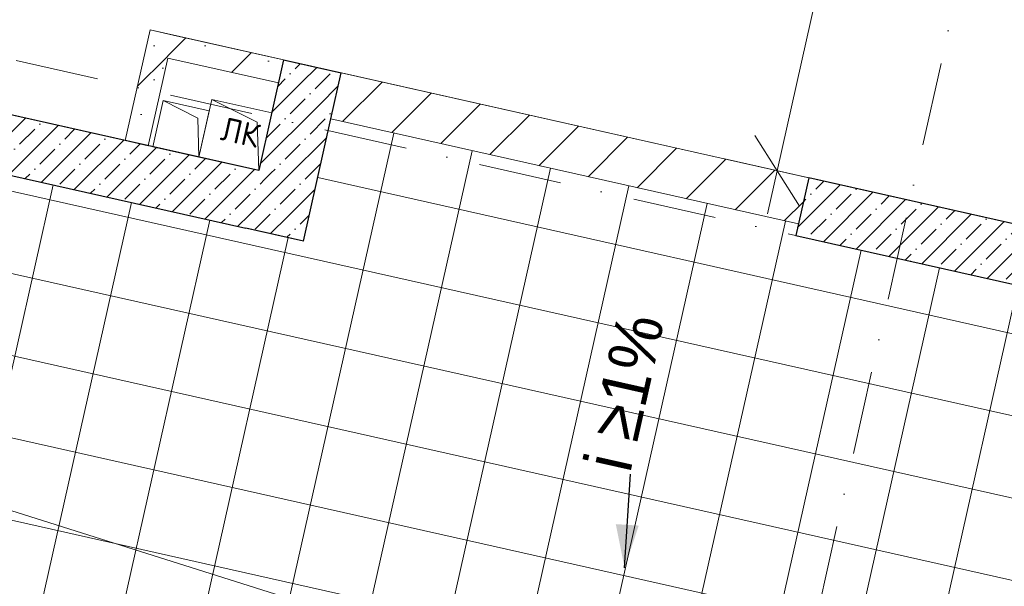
# Model space of a CAD drawing. Header units: millimetres. Extents: x -7218036 to -6934485, y 6013857 to 6210136.
# Tile 188 of 214: x -7152290 to -7148119, y 6134822 to 6137222. Entities that reach past the tile are written whole.
import ezdxf
from ezdxf.enums import TextEntityAlignment as Align

# ---------------------------------------------------------------- set-up
doc = ezdxf.new("R2010")
doc.units = ezdxf.units.MM
doc.header["$MEASUREMENT"] = 0
doc.linetypes.add('Штрихпунктирная', pattern=[670.277762, 352.777767, -176.388884, 0, -141.111112])
for name, color, linetype in [('S - автостоянка.АР', 7, 'Continuous'), ('АР-Стены_внешние_.АР', 7, 'Continuous'), ('АР-Стены_внутренние_пилоны.АР', 7, 'Continuous'), ('АР-Стены_Перегородки_шахты_.АР', 7, 'Continuous'), ('АР-Чертеж-Оси_Осевые размеры.АР', 7, 'Continuous'), ('АР-Чертеж-Размеры.АР', 7, 'Continuous'), ('ИОС-Шахты и отверстия.АР', 7, 'Continuous')]:
    doc.layers.add(name, color=color, linetype=linetype)
for name, color, linetype, lineweight in [('АР-Лотки_Ном._пера__1', 7, 'Continuous', 0), ('АР-Лотки_Ном._пера__120', 7, 'Continuous', 0), ('АР-Мокрые зоны.АР_Ном._пера__101', 252, 'Continuous', 0), ('АР-Стены_внешние_.АР_Ном._пера__1', 7, 'Continuous', 30), ('АР-Стены_внутренние_пилоны.АР_Ном._пера__1', 7, 'Continuous', 30), ('АР-Стены_Перегородки_шахты_.АР_Ном._пера__1', 7, 'Continuous', 30), ('АР-Чертеж-Оси_Осевые размеры.АР_Ном._пера__1', 7, 'Continuous', 0), ('АР-Чертеж-Оси_Осевые размеры.АР_Ном._пера__120', 7, 'Continuous', 0), ('АР-Чертеж-Размеры.АР_Ном._пера__1', 7, 'Continuous', 0), ('ИОС-Шахты и отверстия.АР_Ном._пера__1', 7, 'Continuous', 0)]:
    doc.layers.add(name, color=color, linetype=linetype, lineweight=lineweight)
doc.styles.add('РЎР“Р•РќР•Р\xa0Р\x98Р\xa0_РЎРўР\x98Р›Р¬_1', font='GOTHIC.TTF')
doc.styles.add('РЎР“Р•РќР•Р\xa0Р\x98Р\xa0_РЎРўР\x98Р›Р¬_3', font='txt')
doc.styles.add('РЎР“Р•РќР•Р\xa0Р\x98Р\xa0_РЎРўР\x98Р›Р¬_4', font='GOST_Common.ttf')
doc.dimstyles.new('СГЕНЕРИР_СТИЛЬ__1', dxfattribs={"dimtxt": 400, "dimasz": 332.5, "dimexe": 0.18, "dimexo": 0.0625, "dimgap": 0, "dimtad": 1, "dimdec": 0, "dimzin": 0, "dimdsep": 46, "dimtxsty": 'РЎР“Р•РќР•Р\xa0Р\x98Р\xa0_РЎРўР\x98Р›Р¬_1', "dimblk": 'ARROWHEAD_6', "dimblk1": 'ARROWHEAD_6', "dimblk2": 'ARROWHEAD_6', "dimcen": 0.09, "dimse1": 1, "dimse2": 1, "dimclrd": 7, "dimclre": 7, "dimclrt": 7, "dimazin": 0, "dimtfac": 1, "dimtdec": 4, "dimtmove": 0, "dimatfit": 3, "dimfxl": 1, "dimtolj": 1, "dimtzin": 0, "dimarcsym": 0})
doc.dimstyles.new('СГЕНЕРИР_СТИЛЬ__17', dxfattribs={"dimtxt": 0.18, "dimasz": 182.4, "dimexe": 0.18, "dimexo": 0.0625, "dimgap": 0, "dimtad": 0, "dimtih": 1, "dimtoh": 1, "dimdec": 4, "dimzin": 0, "dimdsep": 46, "dimcen": 0.09, "dimadec": 0, "dimazin": 0, "dimtfac": 1, "dimtdec": 4, "dimtmove": 0, "dimatfit": 3, "dimldrblk": 'ARROWHEAD_5', "dimfxl": 1, "dimtolj": 1, "dimtzin": 0, "dimarcsym": 0})
doc.dimstyles.new('СГЕНЕРИР_СТИЛЬ__2', dxfattribs={"dimtxt": 400, "dimasz": 332.5, "dimexe": 0.18, "dimexo": 0.0625, "dimgap": 0, "dimtad": 1, "dimdec": 0, "dimzin": 0, "dimdsep": 46, "dimtxsty": 'РЎР“Р•РќР•Р\xa0Р\x98Р\xa0_РЎРўР\x98Р›Р¬_1', "dimblk": 'ARROWHEAD_6', "dimblk1": 'ARROWHEAD_6', "dimblk2": 'ARROWHEAD_6', "dimcen": 0.09, "dimse1": 1, "dimse2": 1, "dimclrd": 7, "dimclre": 7, "dimclrt": 7, "dimazin": 0, "dimtfac": 1, "dimtdec": 4, "dimtmove": 2, "dimatfit": 3, "dimfxl": 1, "dimtolj": 1, "dimtzin": 0, "dimarcsym": 0})
doc.dimstyles.new('СГЕНЕРИР_СТИЛЬ__4', dxfattribs={"dimtxt": 150, "dimasz": 237.5, "dimexe": 0.18, "dimexo": 0.0625, "dimgap": 0, "dimtad": 1, "dimdec": 0, "dimzin": 0, "dimdsep": 46, "dimtxsty": 'РЎР“Р•РќР•Р\xa0Р\x98Р\xa0_РЎРўР\x98Р›Р¬_4', "dimblk": 'ARROWHEAD_6', "dimblk1": 'ARROWHEAD_6', "dimblk2": 'ARROWHEAD_6', "dimcen": 0.09, "dimse1": 1, "dimse2": 1, "dimclrd": 7, "dimclre": 7, "dimclrt": 7, "dimazin": 0, "dimtfac": 1, "dimtdec": 4, "dimtmove": 0, "dimatfit": 3, "dimfxl": 1, "dimtolj": 1, "dimtzin": 0, "dimarcsym": 0})
pattern_1 = [(45, (-6566190.34, 6562677.8), (-84.852814, 84.852814), []), (45, (-6566232.77, 6562720.22), (-84.852814, 84.852814), [90, -30, 0, -30])]
pattern_2 = [(45, (-6566190.34, 6562677.8), (-169.70563, 169.70563), []), (90, (-6566360.05, 6562847.5), (-216, 0), [0, -144, 0, -216]), (155, (-6566190.34, 6563017.2), (91.285545, 195.76248), [0, -105.6, 0, -182.4])]

# ---------------------------------------------------------------- blocks, each defined once
blk = doc.blocks.new('Стена_84_6', base_point=(-7148975.1, 6136430.3))
at = {"layer": 'АР-Стены_внутренние_пилоны.АР', "linetype": 'Continuous', "lineweight": 0, "true_color": 0x000000}
h = blk.add_hatch(dxfattribs=at)
h.set_pattern_fill('ЖЕЛЕЗОБЕТОН__PROJECT__0006', color=18, style=0, pattern_type=2)
h.set_pattern_definition(pattern_1)
h.paths.add_polyline_path([(-7146849.5, 6136081), (-7148947.7, 6136552.2), (-7149002.5, 6136308.3), (-7146904.3, 6135837.1)])
h = blk.add_hatch(dxfattribs=at)
h.set_pattern_fill('ЖЕЛЕЗОБЕТОН__PROJECT__0006', color=18, style=0, pattern_type=2)
h.set_pattern_definition(pattern_1)
h.paths.add_polyline_path([(-7146849.5, 6136081), (-7146904.3, 6135837.1), (-7146660.4, 6135782.3)])
h = blk.add_hatch(dxfattribs=at)
h.set_pattern_fill('ЖЕЛЕЗОБЕТОН__PROJECT__0006', color=18, style=0, pattern_type=2)
h.set_pattern_definition(pattern_1)
h.paths.add_polyline_path([(-7146605.6, 6136026.2), (-7146849.5, 6136081), (-7146660.4, 6135782.3)])
at = {"layer": 'АР-Стены_внутренние_пилоны.АР_Ном._пера__1', "color": 7, "linetype": 'Continuous', "lineweight": 30, "flags": 128}
for points in [[(-7148947.7, 6136552.2), (-7149002.5, 6136308.3)], [(-7146849.5, 6136081), (-7148947.7, 6136552.2)], [(-7149002.5, 6136308.3), (-7146660.4, 6135782.3)], [(-7146660.4, 6135782.3), (-7146605.6, 6136026.2)]]:
    blk.add_lwpolyline(points, dxfattribs=at)
blk = doc.blocks.new('Стена_86_6', base_point=(-7151071.8, 6136926.8))
at = {"layer": 'АР-Стены_внутренние_пилоны.АР', "linetype": 'Continuous', "lineweight": 0, "true_color": 0x000000}
h = blk.add_hatch(dxfattribs=at)
h.set_pattern_fill('ЖЕЛЕЗОБЕТОН__PROJECT__0006', color=18, style=0, pattern_type=2)
h.set_pattern_definition(pattern_1)
h.paths.add_polyline_path([(-7151033.1, 6136528.6), (-7150971.8, 6136801.8), (-7151171.9, 6137051.7), (-7151277, 6136583.4)])
h = blk.add_hatch(dxfattribs=at)
h.set_pattern_fill('ЖЕЛЕЗОБЕТОН__PROJECT__0006', color=18, style=0, pattern_type=2)
h.set_pattern_definition(pattern_1)
h.paths.add_polyline_path([(-7150927.9, 6136996.9), (-7151171.9, 6137051.7), (-7150971.8, 6136801.8)])
h = blk.add_hatch(dxfattribs=at)
h.set_pattern_fill('ЖЕЛЕЗОБЕТОН__PROJECT__0006', color=18, style=0, pattern_type=2)
h.set_pattern_definition(pattern_1)
h.paths.add_polyline_path([(-7151277, 6136583.4), (-7151331.8, 6136339.4), (-7151087.9, 6136284.7)])
h = blk.add_hatch(dxfattribs=at)
h.set_pattern_fill('ЖЕЛЕЗОБЕТОН__PROJECT__0006', color=18, style=0, pattern_type=2)
h.set_pattern_definition(pattern_1)
h.paths.add_polyline_path([(-7151277, 6136583.4), (-7151087.9, 6136284.7), (-7151033.1, 6136528.6)])
at = {"layer": 'АР-Стены_внешние_.АР_Ном._пера__1', "color": 7, "linetype": 'Continuous', "lineweight": 30}
blk.add_line((-7150971.8, 6136801.8), (-7150927.9, 6136996.9), dxfattribs=at)
at = {"layer": 'АР-Стены_внешние_.АР_Ном._пера__1', "color": 7, "linetype": 'Continuous', "lineweight": 30, "flags": 128}
blk.add_lwpolyline([(-7151171.9, 6137051.7), (-7150927.9, 6136996.9)], dxfattribs=at)
at = {"layer": 'АР-Стены_внутренние_пилоны.АР_Ном._пера__1', "color": 7, "linetype": 'Continuous', "lineweight": 30, "flags": 128}
for points in [[(-7151171.9, 6137051.7), (-7151277, 6136583.4)], [(-7151087.9, 6136284.7), (-7150971.8, 6136801.8)], [(-7151087.9, 6136284.7), (-7151331.8, 6136339.4)]]:
    blk.add_lwpolyline(points, dxfattribs=at)
blk = doc.blocks.new('Стена_134_6', base_point=(-7151071.8, 6136926.8))
at = {"layer": 'АР-Стены_внешние_.АР', "linetype": 'Continuous', "lineweight": 0, "true_color": 0x000000}
h = blk.add_hatch(dxfattribs=at)
h.set_pattern_fill('БЛОКИ_БЕТОННЫЕ_ЭФФЕКТИВН_7F', color=18, style=0, pattern_type=2)
h.set_pattern_definition([(45, (-6566190.34, 6562677.8), (-127.279217, 127.279217), [])])
h.paths.add_polyline_path([(-7150971.8, 6136801.8), (-7148991.6, 6136357.1), (-7148947.7, 6136552.2), (-7150927.9, 6136996.9)])
at = {"layer": 'АР-Стены_внешние_.АР_Ном._пера__1', "color": 7, "linetype": 'Continuous', "lineweight": 30}
blk.add_line((-7150971.8, 6136801.8), (-7150927.9, 6136996.9), dxfattribs=at)
at = {"layer": 'АР-Стены_внешние_.АР_Ном._пера__1', "color": 7, "linetype": 'Continuous', "lineweight": 15, "flags": 128}
for points in [[(-7148947.7, 6136552.2), (-7150927.9, 6136996.9)], [(-7150971.8, 6136801.8), (-7148991.6, 6136357.1)], [(-7148947.7, 6136552.2), (-7148991.6, 6136357.1)]]:
    blk.add_lwpolyline(points, dxfattribs=at)
blk = doc.blocks.new('Стена_142_6', base_point=(-7151745.4, 6136688.5))
at = {"layer": 'АР-Стены_Перегородки_шахты_.АР', "linetype": 'Continuous', "lineweight": 0, "true_color": 0x000000}
h = blk.add_hatch(dxfattribs=at)
h.set_pattern_fill('БУТ__50__0006', color=18, style=0, pattern_type=2)
h.set_pattern_definition(pattern_2)
h.paths.add_polyline_path([(-7151759.7, 6137081.2), (-7151662.1, 6137059.3), (-7151737.8, 6137178.8)])
h = blk.add_hatch(dxfattribs=at)
h.set_pattern_fill('БУТ__50__0006', color=18, style=0, pattern_type=2)
h.set_pattern_definition(pattern_2)
h.paths.add_polyline_path([(-7151640.2, 6137156.9), (-7151737.8, 6137178.8), (-7151662.1, 6137059.3)])
h = blk.add_hatch(dxfattribs=at)
h.set_pattern_fill('БУТ__50__0006', color=18, style=0, pattern_type=2)
h.set_pattern_definition(pattern_2)
h.paths.add_polyline_path([(-7151842.9, 6136710.5), (-7151745.4, 6136688.5), (-7151662.1, 6137059.3), (-7151759.7, 6137081.2)])
at = {"layer": 'АР-Стены_Перегородки_шахты_.АР_Ном._пера__1', "color": 7, "linetype": 'Continuous', "lineweight": 15, "flags": 128}
for points in [[(-7151737.8, 6137178.8), (-7151842.9, 6136710.5)], [(-7151737.8, 6137178.8), (-7151640.2, 6137156.9)], [(-7151745.4, 6136688.5), (-7151662.1, 6137059.3)], [(-7151842.9, 6136710.5), (-7151745.4, 6136688.5)]]:
    blk.add_lwpolyline(points, dxfattribs=at)
blk = doc.blocks.new('Стена_143_6', base_point=(-7151662.1, 6137059.3))
at = {"layer": 'АР-Стены_Перегородки_шахты_.АР', "linetype": 'Continuous', "lineweight": 0, "true_color": 0x000000}
h = blk.add_hatch(dxfattribs=at)
h.set_pattern_fill('БУТ__50__0006', color=18, style=0, pattern_type=2)
h.set_pattern_definition(pattern_2)
h.paths.add_polyline_path([(-7151662.1, 6137059.3), (-7151193.8, 6136954.1), (-7151171.9, 6137051.7), (-7151640.2, 6137156.9)])
at = {"layer": 'АР-Стены_Перегородки_шахты_.АР_Ном._пера__1', "color": 7, "linetype": 'Continuous', "lineweight": 15, "flags": 128}
for points in [[(-7151171.9, 6137051.7), (-7151640.2, 6137156.9)], [(-7151662.1, 6137059.3), (-7151193.8, 6136954.1)], [(-7151171.9, 6137051.7), (-7151193.8, 6136954.1)]]:
    blk.add_lwpolyline(points, dxfattribs=at)
blk = doc.blocks.new('Стена_144_6', base_point=(-7151182.5, 6136434))
at = {"layer": 'АР-Стены_внутренние_пилоны.АР', "linetype": 'Continuous', "lineweight": 0, "true_color": 0x000000}
h = blk.add_hatch(dxfattribs=at)
h.set_pattern_fill('ЖЕЛЕЗОБЕТОН__PROJECT__0006', color=18, style=0, pattern_type=2)
h.set_pattern_definition(pattern_1)
h.paths.add_polyline_path([(-7151277, 6136583.4), (-7153774.8, 6137144.3), (-7153829.6, 6136900.4), (-7151331.8, 6136339.4)])
at = {"layer": 'АР-Стены_внутренние_пилоны.АР_Ном._пера__1', "color": 7, "linetype": 'Continuous', "lineweight": 30, "flags": 128}
for points in [[(-7151277, 6136583.4), (-7153774.8, 6137144.3)], [(-7153829.6, 6136900.4), (-7151331.8, 6136339.4)]]:
    blk.add_lwpolyline(points, dxfattribs=at)
blk = doc.blocks.new('Стандартный Маркер Сетки[19]_6', base_point=(-7146699.2, 6144553.5))
at = {"layer": 'АР-Чертеж-Оси_Осевые размеры.АР_Ном._пера__120', "color": 7, "linetype": 'Штрихпунктирная', "lineweight": 0}
blk.add_line((-7146918.4, 6143577.8), (-7151477, 6123280.7), dxfattribs=at)
at = {"layer": 'АР-Чертеж-Оси_Осевые размеры.АР_Ном._пера__120', "color": 7, "lineweight": 0, "style": 'РЎР“Р•РќР•Р\xa0Р\x98Р\xa0_РЎРўР\x98Р›Р¬_1'}
blk.add_attdef('AC_MarkerText_1', text='', height=350, rotation=347.3417, dxfattribs=at).set_placement((-7151735.8, 6121998.2), align=Align.TOP_CENTER)
blk = doc.blocks.new('Стандартный Маркер Сетки[139]_6', base_point=(-7146699.2, 6144553.5))
at = {"layer": 'АР-Чертеж-Оси_Осевые размеры.АР_Ном._пера__120', "color": 7, "linetype": 'Штрихпунктирная', "lineweight": 0}
blk.add_line((-7146918.4, 6143577.8), (-7151477, 6123280.7), dxfattribs=at)
at = {"layer": 'АР-Чертеж-Оси_Осевые размеры.АР_Ном._пера__120', "color": 7, "lineweight": 0, "style": 'РЎР“Р•РќР•Р\xa0Р\x98Р\xa0_РЎРўР\x98Р›Р¬_1'}
blk.add_attdef('AC_MarkerText_1', text='', height=350, rotation=347.3417, dxfattribs=at).set_placement((-7151735.8, 6121998.2), align=Align.TOP_CENTER)
blk = doc.blocks.new('*D760', base_point=(-6566190.3, 6562677.8))
at = {"layer": 'АР-Чертеж-Оси_Осевые размеры.АР_Ном._пера__1', "color": 7, "linetype": 'Continuous', "lineweight": 0, "transparency": 16777216}
for p, q in [((-7211912.8, 6136803), (-7187100.9, 6131230.3)), ((-7187172.8, 6130910.2), (-7187029, 6131550.5)), ((-7186891.8, 6131362.7), (-7187310, 6131097.9)), ((-7187100.9, 6131230.3), (-7142677.4, 6121253.1)), ((-7142749.3, 6120932.9), (-7142605.5, 6121573.2)), ((-7142886.5, 6121120.7), (-7142468.3, 6121385.5)), ((-7142677.4, 6121253.1), (-7142421.3, 6121195.6))]:
    blk.add_line(p, q, dxfattribs=at)
at = {"layer": 'АР-Чертеж-Оси_Осевые размеры.АР_Ном._пера__1', "color": 7, "lineweight": 0, "transparency": 16777216, "insert": (-7164417.4, 6126217.8), "char_height": 400, "attachment_point": 7, "rotation": 347.3417, "style": 'РЎР“Р•РќР•Р\xa0Р\x98Р\xa0_РЎРўР\x98Р›Р¬_1'}
blk.add_mtext('\\A1;{\\pql;\\fCentury Gothic|b0|i0|c204|p0;\\W1.000000;45\xa0530}', dxfattribs=at)
blk = doc.blocks.new('ARROWHEAD_6')
at = {"color": 0, "linetype": 'Continuous', "lineweight": 0}
for p, q in [((-0.5, -0.5), (0.5, 0.5)), ((0, 0), (-1, 0))]:
    blk.add_line(p, q, dxfattribs=at)
blk = doc.blocks.new('*D816', base_point=(-6566190.3, 6562677.8))
at = {"layer": 'АР-Чертеж-Размеры.АР_Ном._пера__1', "color": 7, "linetype": 'Continuous', "lineweight": 0, "transparency": 16777216}
for p, q in [((-7148459.8, 6138779.5), (-7148649, 6139078.2)), ((-7148554.4, 6138928.9), (-7148513.3, 6139111.8)), ((-7148325.7, 6138877.5), (-7148783.1, 6138980.2)), ((-7149081.5, 6136582.2), (-7148554.4, 6138928.9)), ((-7149176, 6136731.6), (-7148986.9, 6136432.9)), ((-7148852.8, 6136530.9), (-7149310.1, 6136633.6)), ((-7149122.5, 6136399.3), (-7149081.5, 6136582.2))]:
    blk.add_line(p, q, dxfattribs=at)
at = {"layer": 'АР-Чертеж-Размеры.АР_Ном._пера__1', "color": 7, "lineweight": 0, "transparency": 16777216, "insert": (-7148901.1, 6137522.1), "char_height": 150, "attachment_point": 7, "rotation": 77.3417, "style": 'РЎР“Р•РќР•Р\xa0Р\x98Р\xa0_РЎРўР\x98Р›Р¬_4'}
blk.add_mtext('\\A1;{\\pql;\\fGOST Common|b0|i0|c204|p0;\\W1.000000;2\xa0405}', dxfattribs=at)
blk = doc.blocks.new('*D1153', base_point=(-6566190.3, 6562677.8))
at = {"layer": 'АР-Чертеж-Оси_Осевые размеры.АР_Ном._пера__1', "color": 7, "linetype": 'Continuous', "lineweight": 0, "transparency": 16777216}
for p, q in [((-7212142.6, 6135779.5), (-7211998.8, 6136419.8)), ((-7211861.6, 6136232.1), (-7212279.8, 6135967.3)), ((-7212326.8, 6136157.2), (-7212070.7, 6136099.7)), ((-7212070.7, 6136099.7), (-7142835.4, 6120549.8)), ((-7142907.3, 6120229.6), (-7142763.5, 6120869.9)), ((-7143044.5, 6120417.4), (-7142626.3, 6120682.2)), ((-7142835.4, 6120549.8), (-7142579.3, 6120492.3))]:
    blk.add_line(p, q, dxfattribs=at)
at = {"layer": 'АР-Чертеж-Оси_Осевые размеры.АР_Ном._пера__1', "color": 7, "lineweight": 0, "transparency": 16777216, "insert": (-7164561.5, 6125511.3), "char_height": 400, "attachment_point": 7, "rotation": 347.3417, "style": 'РЎР“Р•РќР•Р\xa0Р\x98Р\xa0_РЎРўР\x98Р›Р¬_1'}
blk.add_mtext('\\A1;{\\pql;\\fCentury Gothic|b0|i0|c204|p0;\\W1.000000;70\xa0960}', dxfattribs=at)
blk = doc.blocks.new('ARROWHEAD_5')
at = {"linetype": 'Continuous', "lineweight": 0}
blk.add_hatch(color=0, dxfattribs=at).paths.add_polyline_path([(-1, 0.2679), (0, 0), (-1, -0.2679)])
at = {"color": 0, "linetype": 'Continuous', "lineweight": 0}
blk.add_line((0, 0), (-1, 0), dxfattribs=at)
blk = doc.blocks.new('Стандартный Маркер Сетки[173]_6', base_point=(-7215418.6, 6151224.6))
at = {"layer": 'АР-Чертеж-Оси_Осевые размеры.АР_Ном._пера__120', "color": 7, "linetype": 'Штрихпунктирная', "lineweight": 0}
blk.add_line((-7214442.9, 6151005.4), (-7135501.7, 6133275.6), dxfattribs=at)
at = {"layer": 'АР-Чертеж-Оси_Осевые размеры.АР_Ном._пера__120', "color": 7, "lineweight": 0, "style": 'РЎР“Р•РќР•Р\xa0Р\x98Р\xa0_РЎРўР\x98Р›Р¬_1'}
for tag, p in [('AC_MarkerText_1_0', (-7215836.5, 6151515.2)), ('AC_MarkerText_1_1', (-7133968.2, 6133128))]:
    blk.add_attdef(tag, text='', height=350, rotation=347.3417, dxfattribs=at).set_placement(p, align=Align.TOP_CENTER)
blk = doc.blocks.new('Символ Проема в Полу 21[179]_6', base_point=(-7151277, 6136583.4))
at = {"layer": 'ИОС-Шахты и отверстия.АР_Ном._пера__1', "color": 7, "linetype": 'Continuous', "lineweight": 0, "flags": 128}
for points in [[(-7151283.8, 6136788.4), (-7151475.9, 6136884.3), (-7151530.7, 6136640.4), (-7151277, 6136583.4)], [(-7151277, 6136583.4), (-7151222.2, 6136827.3), (-7151475.9, 6136884.3), (-7151283.8, 6136788.4)]]:
    blk.add_lwpolyline(points, close=True, dxfattribs=at)
blk = doc.blocks.new('Символ Проема в Полу 21[181]_6', base_point=(-7151530.7, 6136640.4))
at = {"layer": 'ИОС-Шахты и отверстия.АР_Ном._пера__1', "color": 7, "linetype": 'Continuous', "lineweight": 0, "flags": 128}
for points in [[(-7151535.2, 6136804.9), (-7151682, 6136879.3), (-7151725.9, 6136684.2), (-7151530.7, 6136640.4)], [(-7151530.7, 6136640.4), (-7151486.9, 6136835.5), (-7151682, 6136879.3), (-7151535.2, 6136804.9)]]:
    blk.add_lwpolyline(points, close=True, dxfattribs=at)
blk = doc.blocks.new('Стандартный Маркер Сетки[209]_6', base_point=(-7215418.6, 6151224.6))
at = {"layer": 'АР-Чертеж-Оси_Осевые размеры.АР_Ном._пера__120', "color": 7, "linetype": 'Штрихпунктирная', "lineweight": 0}
blk.add_line((-7214442.9, 6151005.4), (-7135501.7, 6133275.6), dxfattribs=at)
at = {"layer": 'АР-Чертеж-Оси_Осевые размеры.АР_Ном._пера__120', "color": 7, "lineweight": 0, "style": 'РЎР“Р•РќР•Р\xa0Р\x98Р\xa0_РЎРўР\x98Р›Р¬_1'}
for tag, p in [('AC_MarkerText_1_0', (-7215836.5, 6151515.2)), ('AC_MarkerText_1_1', (-7133968.2, 6133128))]:
    blk.add_attdef(tag, text='', height=350, rotation=347.3417, dxfattribs=at).set_placement(p, align=Align.TOP_CENTER)
blk = doc.blocks.new('Стандартный Маркер Сетки[223]_6', base_point=(-7215418.6, 6151224.6))
at = {"layer": 'АР-Чертеж-Оси_Осевые размеры.АР_Ном._пера__120', "color": 7, "linetype": 'Штрихпунктирная', "lineweight": 0}
blk.add_line((-7214442.9, 6151005.4), (-7135501.7, 6133275.6), dxfattribs=at)
at = {"layer": 'АР-Чертеж-Оси_Осевые размеры.АР_Ном._пера__120', "color": 7, "lineweight": 0, "style": 'РЎР“Р•РќР•Р\xa0Р\x98Р\xa0_РЎРўР\x98Р›Р¬_1'}
for tag, p in [('AC_MarkerText_1_0', (-7215836.5, 6151515.2)), ('AC_MarkerText_1_1', (-7133968.2, 6133128))]:
    blk.add_attdef(tag, text='', height=350, rotation=347.3417, dxfattribs=at).set_placement(p, align=Align.TOP_CENTER)
blk = doc.blocks.new('Стандартный Маркер Сетки[235]_6', base_point=(-7215418.6, 6151224.6))
at = {"layer": 'АР-Чертеж-Оси_Осевые размеры.АР_Ном._пера__120', "color": 7, "linetype": 'Штрихпунктирная', "lineweight": 0}
blk.add_line((-7214442.9, 6151005.4), (-7135501.7, 6133275.6), dxfattribs=at)
at = {"layer": 'АР-Чертеж-Оси_Осевые размеры.АР_Ном._пера__120', "color": 7, "lineweight": 0, "style": 'РЎР“Р•РќР•Р\xa0Р\x98Р\xa0_РЎРўР\x98Р›Р¬_1'}
for tag, p in [('AC_MarkerText_1_0', (-7215836.5, 6151515.2)), ('AC_MarkerText_1_1', (-7133968.2, 6133128))]:
    blk.add_attdef(tag, text='', height=350, rotation=347.3417, dxfattribs=at).set_placement(p, align=Align.TOP_CENTER)
blk = doc.blocks.new('*D1305', base_point=(-6566190.3, 6562677.8))
at = {"layer": 'АР-Чертеж-Оси_Осевые размеры.АР_Ном._пера__1', "color": 7, "linetype": 'Continuous', "lineweight": 0, "transparency": 16777216}
for p, q in [((-7211181.5, 6158856.6), (-7211446.3, 6159274.7)), ((-7211313.9, 6159065.6), (-7213187.5, 6150723.5)), ((-7213055.1, 6150514.4), (-7213319.9, 6150932.6)), ((-7213507.7, 6150795.4), (-7212867.4, 6150651.6)), ((-7213187.5, 6150723.5), (-7214816.8, 6143469.2))]:
    blk.add_line(p, q, dxfattribs=at)
at = {"layer": 'АР-Чертеж-Оси_Осевые размеры.АР_Ном._пера__1', "color": 7, "lineweight": 0, "transparency": 16777216, "insert": (-7212483.2, 6154224.3), "char_height": 400, "attachment_point": 7, "rotation": 77.3417, "style": 'РЎР“Р•РќР•Р\xa0Р\x98Р\xa0_РЎРўР\x98Р›Р¬_1'}
blk.add_mtext('\\A1;{\\pql;\\fCentury Gothic|b0|i0|c204|p0;\\W1.000000;8\xa0550}', dxfattribs=at)
blk = doc.blocks.new('*D1306', base_point=(-6566190.3, 6562677.8))
at = {"layer": 'АР-Чертеж-Оси_Осевые размеры.АР_Ном._пера__1', "color": 7, "linetype": 'Continuous', "lineweight": 0, "transparency": 16777216}
for p, q in [((-7213055.1, 6150514.4), (-7213319.9, 6150932.6)), ((-7213187.5, 6150723.5), (-7214816.8, 6143469.2)), ((-7214949.2, 6143678.3), (-7214684.4, 6143260.1)), ((-7215136.9, 6143541.1), (-7214496.6, 6143397.3)), ((-7214816.8, 6143469.2), (-7214874.3, 6143213))]:
    blk.add_line(p, q, dxfattribs=at)
at = {"layer": 'АР-Чертеж-Оси_Осевые размеры.АР_Ном._пера__1', "color": 7, "lineweight": 0, "transparency": 16777216, "insert": (-7214234.7, 6146426.1), "char_height": 400, "attachment_point": 7, "rotation": 77.3417, "style": 'РЎР“Р•РќР•Р\xa0Р\x98Р\xa0_РЎРўР\x98Р›Р¬_1'}
blk.add_mtext('\\A1;{\\pql;\\fCentury Gothic|b0|i0|c204|p0;\\W1.000000;7\xa0435}', dxfattribs=at)

msp = doc.modelspace()

# ---------------------------------------------------------------- hatches: boundary and pattern name
at = {"layer": 'АР-Мокрые зоны.АР_Ном._пера__101', "linetype": 'Continuous', "lineweight": 0}
h = msp.add_hatch(dxfattribs=at)
h.set_pattern_fill('RIGID_INSULATION_0006', color=252, style=0, pattern_type=2)
h.set_pattern_definition([(347.3417, (-7149705.05, 6130331.8), (74.506, 331.736), []), (77.3417, (-7149705.05, 6130331.8), (-331.736, 74.506), [])])
h.paths.add_polyline_path([(-7160201.8, 6138874.7), (-7157352.8, 6138234.9), (-7157692.4, 6136722.5), (-7156433.8, 6136439.9), (-7156105.2, 6137903.1), (-7153968.3, 6137423.6), (-7154286.1, 6136008.9), (-7154042.1, 6135954.1), (-7153829.6, 6136900.4), (-7151087.9, 6136284.7), (-7150971.8, 6136801.8), (-7148991.6, 6136357.1), (-7149002.5, 6136308.3), (-7146660.4, 6135782.3), (-7144844.9, 6143865.9), (-7142961.8, 6143443), (-7142903.8, 6143701.1), (-7138181.6, 6142640.5), (-7140459.4, 6132498.6), (-7141835.9, 6132807.7), (-7142972.8, 6127743.9), (-7143602.1, 6127885), (-7143667.9, 6127592.6), (-7145887.5, 6128091.4), (-7145821.8, 6128383.8), (-7146212.1, 6128471.4), (-7146277.8, 6128178.7), (-7149907.4, 6128993.9), (-7149677.3, 6130018.2), (-7150067.6, 6130105.9), (-7150297.7, 6129081.6), (-7153126.6, 6129716.9), (-7152502, 6132498.8), (-7152892.3, 6132586.4), (-7153516.9, 6129804.6), (-7156385.6, 6130448.9), (-7156155.6, 6131473.2), (-7156545.8, 6131560.8), (-7156775.9, 6130536.6), (-7160112.8, 6131286), (-7159740.3, 6132944.4), (-7160130.6, 6133032), (-7160262.1, 6132446.3), (-7161579.4, 6132742.2)])
h.paths.add_polyline_path([(-7159598.1, 6135403), (-7159207.8, 6135315.3), (-7159207.8, 6135315.3), (-7158779.5, 6137222.9), (-7159169.7, 6137310.6)], flags=0)
h.paths.add_polyline_path([(-7145061.9, 6133224.8), (-7146837.9, 6133623.7), (-7146750.2, 6134014), (-7144974.3, 6133615.1)], flags=0)
h.paths.add_polyline_path([(-7142210.5, 6140855.5), (-7141771.3, 6142806.7), (-7141381.1, 6142718.9), (-7141820.3, 6140767.7)], flags=0)

# ---------------------------------------------------------------- linework, layer by layer
at = {"layer": 'S - автостоянка.АР', "color": 254, "linetype": 'Continuous', "lineweight": 0, "true_color": 0xd6d6d6, "flags": 128}
msp.add_lwpolyline([(-7162990.9, 6131932.4), (-7162063.8, 6131724.2), (-7162015, 6131713.2), (-7160503, 6131373.7), (-7160305.9, 6132251.2), (-7161817.9, 6132590.8), (-7160353.1, 6139113.7), (-7153669.6, 6137612.8), (-7153774.8, 6137144.3), (-7151842.9, 6136710.5), (-7151737.7, 6137178.9), (-7146849.5, 6136081)], dxfattribs=at)
at = {"layer": 'S - автостоянка.АР', "color": 254, "linetype": 'Continuous', "lineweight": 0, "true_color": 0xd1c7d6, "flags": 128}
msp.add_lwpolyline([(-7146660.4, 6135782.2), (-7149002.5, 6136308.3), (-7148991.6, 6136357.1), (-7150971.8, 6136801.8), (-7150982.7, 6136753), (-7151087.9, 6136284.7), (-7153829.6, 6136900.4), (-7154042.1, 6135954.1), (-7154286, 6136008.8), (-7154073.5, 6136955.2), (-7153968.3, 6137423.6), (-7156105.1, 6137903.6), (-7156433.8, 6136439.9), (-7157692.4, 6136722.5), (-7157352.8, 6138234.9), (-7158884.8, 6138579), (-7158884.8, 6138578.9), (-7160208.1, 6138876.1), (-7161585.3, 6132743.5), (-7160262.1, 6132446.4), (-7160130.6, 6133032), (-7159740.3, 6132944.4), (-7160112.8, 6131286)], dxfattribs=at)
at = {"layer": 'АР-Лотки_Ном._пера__120', "color": 7, "linetype": 'Continuous', "lineweight": 0}
msp.add_line((-7149179.5, 6134149.6), (-7156433.8, 6136439.9), dxfattribs=at)
at = {"layer": 'АР-Мокрые зоны.АР_Ном._пера__101', "color": 252, "linetype": 'Continuous', "lineweight": 0, "flags": 128}
msp.add_lwpolyline([(-7160112.8, 6131286), (-7159740.3, 6132944.4), (-7160130.6, 6133032), (-7160262.1, 6132446.3), (-7161579.4, 6132742.2), (-7160201.8, 6138874.7), (-7157352.8, 6138234.9), (-7157692.4, 6136722.5), (-7156433.8, 6136439.9), (-7156105.2, 6137903.1), (-7153968.3, 6137423.6), (-7154286.1, 6136008.9), (-7154042.1, 6135954.1), (-7153829.6, 6136900.4), (-7151087.9, 6136284.7), (-7150971.8, 6136801.8), (-7148991.6, 6136357.1), (-7149002.5, 6136308.3), (-7146660.4, 6135782.3)], dxfattribs=at)

# ---------------------------------------------------------------- block references
at = {"layer": 'АР-Стены_внешние_.АР', "color": 7, "lineweight": 0}
msp.add_blockref('Стена_134_6', (-7151071.8, 6136926.8), dxfattribs=at)
at = {"layer": 'АР-Стены_внутренние_пилоны.АР', "color": 7, "lineweight": 0}
for name, p in [('Стена_144_6', (-7151182.5, 6136434)), ('Стена_86_6', (-7151071.8, 6136926.8)), ('Стена_84_6', (-7148975.1, 6136430.3))]:
    msp.add_blockref(name, p, dxfattribs=at)
at = {"layer": 'АР-Стены_Перегородки_шахты_.АР', "color": 7, "lineweight": 0}
for name, p in [('Стена_142_6', (-7151745.4, 6136688.5)), ('Стена_143_6', (-7151662.1, 6137059.3))]:
    msp.add_blockref(name, p, dxfattribs=at)
at = {"layer": 'АР-Чертеж-Оси_Осевые размеры.АР', "color": 8, "linetype": 'Continuous', "lineweight": 15}
for name, p in [('Стандартный Маркер Сетки[173]_6', (-7215418.6, 6151224.6)), ('Стандартный Маркер Сетки[209]_6', (-7215418.6, 6151224.6)), ('Стандартный Маркер Сетки[223]_6', (-7215418.6, 6151224.6)), ('Стандартный Маркер Сетки[235]_6', (-7215418.6, 6151224.6)), ('Стандартный Маркер Сетки[19]_6', (-7146699.2, 6144553.5)), ('Стандартный Маркер Сетки[139]_6', (-7146699.2, 6144553.5))]:
    msp.add_blockref(name, p, dxfattribs=at)
at = {"layer": 'ИОС-Шахты и отверстия.АР', "color": 7, "linetype": 'Continuous', "lineweight": 0}
for name, p in [('Символ Проема в Полу 21[181]_6', (-7151530.7, 6136640.4)), ('Символ Проема в Полу 21[179]_6', (-7151277, 6136583.4))]:
    msp.add_blockref(name, p, dxfattribs=at)

# ---------------------------------------------------------------- texts
at = {"layer": 'АР-Лотки_Ном._пера__1', "color": 7, "linetype": 'Continuous', "lineweight": 0, "insert": (-7149702.8, 6135296.7), "char_height": 200, "attachment_point": 7, "rotation": 77.3417, "style": 'РЎР“Р•РќР•Р\xa0Р\x98Р\xa0_РЎРўР\x98Р›Р¬_1'}
msp.add_mtext('\\A1;{\\pql;\\fCentury Gothic|b0|i0|c204|p0;\\W1.000000;i ≥1%}', dxfattribs=at)
at = {"layer": 'ИОС-Шахты и отверстия.АР_Ном._пера__1', "color": 7, "linetype": 'Continuous', "lineweight": 0, "insert": (-7151355.2, 6136745.2), "char_height": 100, "attachment_point": 5, "rotation": 347.3413, "style": 'РЎР“Р•РќР•Р\xa0Р\x98Р\xa0_РЎРўР\x98Р›Р¬_3'}
msp.add_mtext('\\A1;{\\pqc;\\fGOST Common|b1|i0|c204|p0;\\W1.000000;ЛК}', dxfattribs=at)

# ---------------------------------------------------------------- dimensions: what is measured, and where the dimension line sits
at = {"layer": 'АР-Чертеж-Оси_Осевые размеры.АР', "color": 7, "linetype": 'Continuous', "lineweight": 0}
for base, p1, p2, angle, dimstyle, picture, middle, turn in [((-7213187.5, 6150723.5), (-7132164.6, 6141289.1), (-7134038.2, 6132946.9), 257.3417, 'СГЕНЕРИР_СТИЛЬ__1', '*D1305', (-7212528, 6154937.6), 77.3417), ((-7214816.8, 6143469.2), (-7134038.2, 6132946.9), (-7215540, 6143631.6), 257.3417, 'СГЕНЕРИР_СТИЛЬ__1', '*D1306', (-7214279.5, 6147139.4), 77.3417), ((-7142677.4, 6121253.1), (-7187422.5, 6129798.4), (-7142995.2, 6119838.3), 347.3417, 'СГЕНЕРИР_СТИЛЬ__2', '*D760', (-7163555.6, 6126229.2), 347.3417), ((-7142835.4, 6120549.8), (-7212339.1, 6134904.9), (-7142995.2, 6119838.3), 347.3417, 'СГЕНЕРИР_СТИЛЬ__2', '*D1153', (-7163699.6, 6125522.8), 347.3417)]:
    dim = msp.add_linear_dim(base=base, p1=p1, p2=p2, angle=angle, dimstyle=dimstyle, dxfattribs=at)
    dim.commit()
    dim.dimension.update_dxf_attribs({"geometry": picture, "text_midpoint": middle, "dimtype": 160, "text_rotation": turn})
at = {"layer": 'АР-Чертеж-Размеры.АР', "color": 7, "linetype": 'Continuous', "lineweight": 0}
dim = msp.add_linear_dim(base=(-7148554.4, 6138928.9), p1=(-7150059.8, 6136802), p2=(-7149274, 6139090.5), angle=77.3417, dimstyle='СГЕНЕРИР_СТИЛЬ__4', dxfattribs=at)
dim.commit()
dim.dimension.update_dxf_attribs({"geometry": '*D816', "text_midpoint": (-7148917.9, 6137789.6), "dimtype": 160, "text_rotation": 77.3417})

# ---------------------------------------------------------------- leaders
at = {"layer": 'АР-Лотки_Ном._пера__1', "color": 7, "linetype": 'Continuous', "lineweight": 0, "annotation_type": 0, "has_hookline": 1, "hookline_direction": 0, "text_width": 637.4, "horizontal_direction": (0.219136, 0.975694, 0)}
msp.add_leader([(-7149727.7, 6134900.3), (-7149702.8, 6135296.7)], dimstyle='СГЕНЕРИР_СТИЛЬ__17', dxfattribs=at)

doc.saveas('drawing.dxf')
